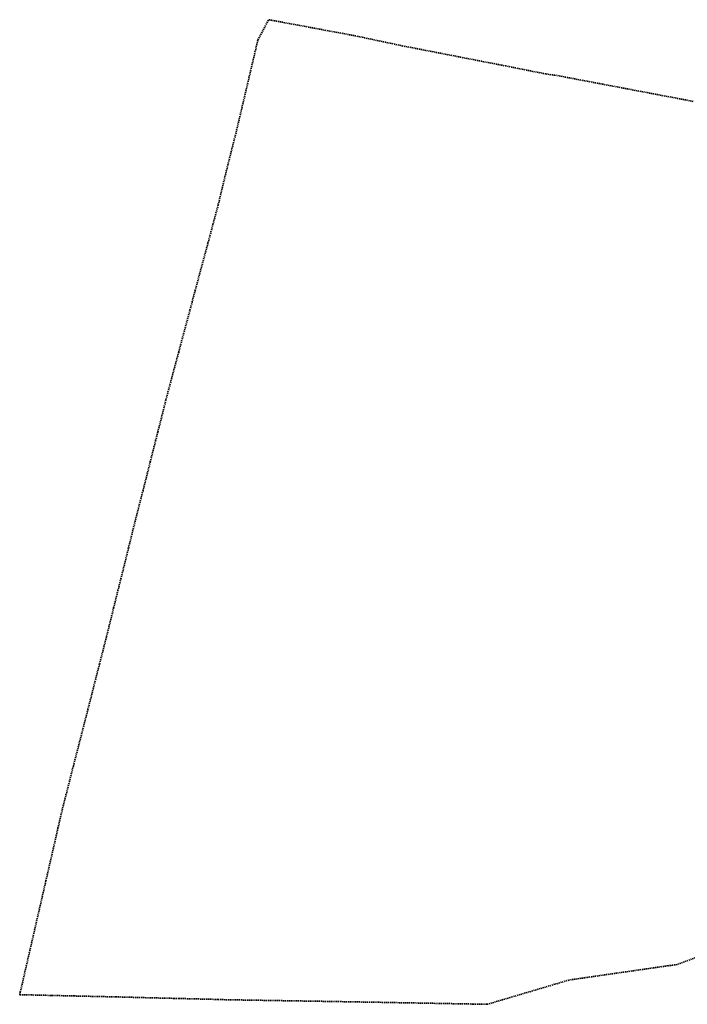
# Model space of a CAD drawing. Extents: x 6411274 to 6413600, y 5890750 to 5892331.
# Tile 1 of 22: x 6411274 to 6412149, y 5891038 to 5892331. Entities that reach past the tile are written whole.
import ezdxf

# ---------------------------------------------------------------- set-up
doc = ezdxf.new("R2010")
doc.units = 0
doc.linetypes.add('PRZER3-2', pattern=[2.5, 1.5, -1])
doc.layers.add('GESJOB', color=7, linetype='CONTINUOUS', lineweight=35)

msp = doc.modelspace()

# ---------------------------------------------------------------- linework, layer by layer
at = {"layer": 'GESJOB', "color": 7, "linetype": 'PRZER3-2', "lineweight": 35, "elevation": 10.2}
msp.add_lwpolyline([(6412209, 5891117.5), (6412136.1, 5891090.6), (6412127.7, 5891089.4), (6412123.7, 5891088.9), (6411994, 5891070.2), (6411975.4, 5891064.6), (6411919.5, 5891048), (6411887.2, 5891038.4), (6411868, 5891038.7), (6411727.9, 5891041.3), (6411542.5, 5891044.4), (6411534.1, 5891044.7), (6411482.3, 5891046), (6411476.3, 5891046.1), (6411399.3, 5891048.1), (6411345.2, 5891049.3), (6411341.8, 5891049.4), (6411315.2, 5891050), (6411273.5, 5891051), (6411274.3, 5891054.3), (6411286.8, 5891108.8), (6411296.3, 5891150.1), (6411307.9, 5891200.5), (6411323.7, 5891269.4), (6411329.2, 5891293.5), (6411338.7, 5891330.6), (6411344, 5891351.6), (6411352.8, 5891385.5), (6411363, 5891425.4), (6411369.2, 5891449.5), (6411371, 5891456.9), (6411378.3, 5891485.3), (6411387.5, 5891521.2), (6411396.8, 5891558.7), (6411402.4, 5891581.5), (6411406.3, 5891596.9), (6411409.3, 5891609), (6411416.3, 5891637.5), (6411422.4, 5891662.1), (6411429.2, 5891689.2), (6411433.7, 5891706.7), (6411435.3, 5891712.8), (6411437.1, 5891719.7), (6411442.7, 5891741.9), (6411444.8, 5891750.3), (6411451.9, 5891778.3), (6411454.8, 5891789.8), (6411459, 5891806.3), (6411460.2, 5891811), (6411465.5, 5891832.3), (6411474, 5891864.1), (6411482.1, 5891894.4), (6411489.3, 5891921.1), (6411496.9, 5891949.6), (6411499.6, 5891959.8), (6411503.8, 5891975.4), (6411512.2, 5892006.7), (6411520.5, 5892037.5), (6411527.1, 5892062.2), (6411534.1, 5892088.2), (6411539.3, 5892110.1), (6411546.5, 5892139.7), (6411557, 5892181), (6411570.8, 5892239.4), (6411586.1, 5892304.5), (6411600.2, 5892330.9), (6411713.3, 5892309.8), (6411775.4, 5892296.6), (6411910.9, 5892270.2), (6411964.1, 5892259.6), (6411979, 5892257.5), (6412157.4, 5892223.6)], dxfattribs=at)

doc.saveas('drawing.dxf')
